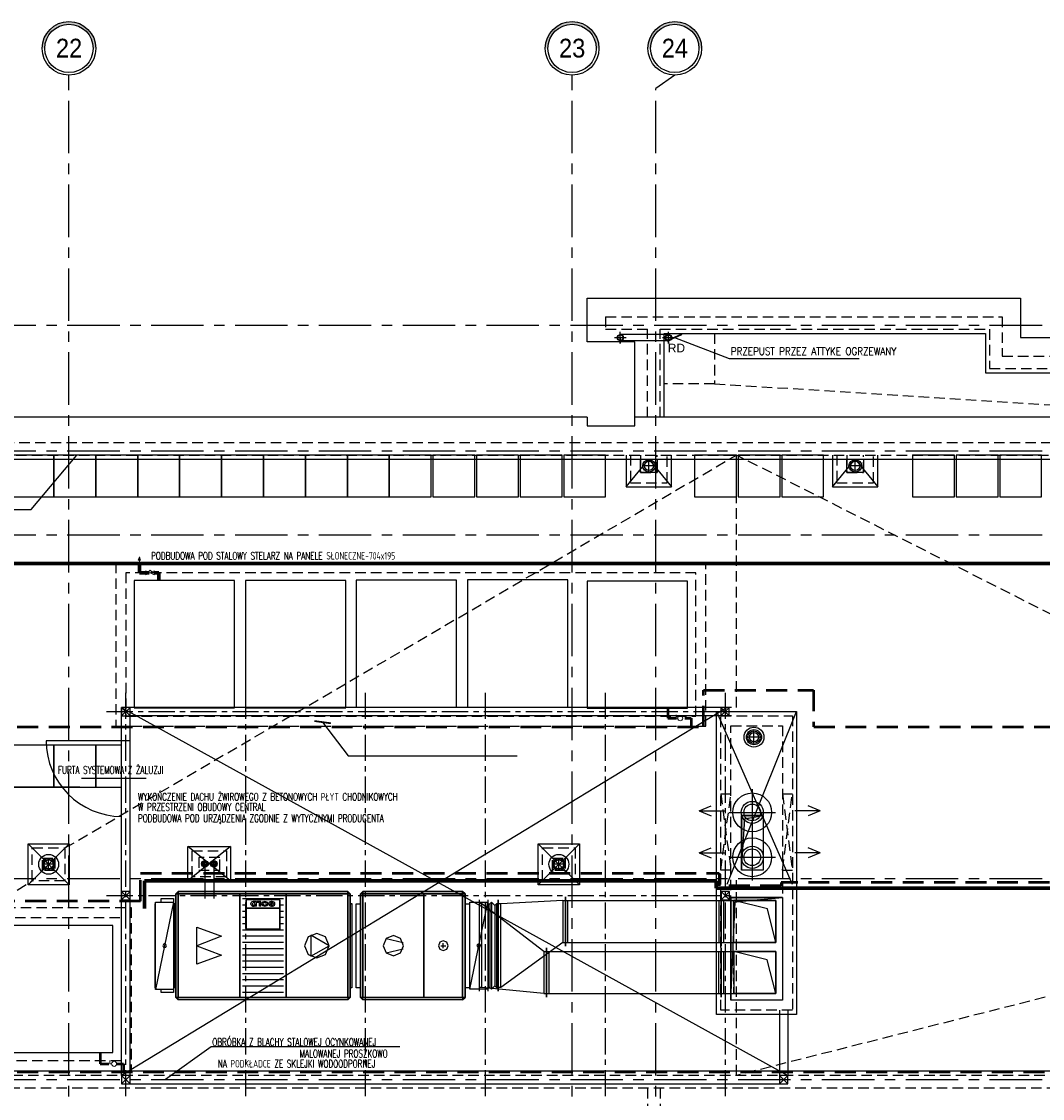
# Model space of a CAD drawing. Extents: x 41755 to 123924, y -112333 to 86187.
# Tile 38 of 256: x 106054 to 107272, y -97268 to -95984. Entities that reach past the tile are written whole.
import ezdxf
from ezdxf.enums import TextEntityAlignment as Align

# ---------------------------------------------------------------- set-up
doc = ezdxf.new("R2010")
doc.units = 0
doc.header["$LTSCALE"] = 50
for name, pattern in [('CENTER', [2, 1.25, -0.25, 0.25, -0.25]), ('DASHDOT2', [12.7, 6.35, -3.175, 0, -3.175]), ('DASHED', [0.75, 0.5, -0.25])]:
    doc.linetypes.add(name, pattern=pattern)
doc.layers.get('0').update_dxf_attribs({"color": 101, "linetype": 'CONTINUOUS'})
for name, color, linetype, lineweight in [('2DH_PLS_glp', 202, 'DASHED', 50), ('2DH_PLS_glz', 86, 'CONTINUOUS', 70), ('2DH_SYM', 41, 'CONTINUOUS', 18)]:
    doc.layers.add(name, color=color, linetype=linetype, lineweight=lineweight)
for name, color, linetype in [('Ins-co', 2, 'CONTINUOUS'), ('Ins-kan', 54, 'CONTINUOUS'), ('Ins-went', 141, 'CONTINUOUS'), ('Ins-wod', 4, 'CONTINUOUS'), ('KOLEKTORY_BMK_SOLAR_2_51', 1, 'CONTINUOUS'), ('Krzychu - Warstwa detali na rzutach', 232, 'CONTINUOUS'), ('Os-osie', 14, 'CENTER'), ('Os-osie glowne', 1, 'CENTER'), ('Os-osie-opis', 16, 'CONTINUOUS'), ('Pzt-chodniki-hatch', 252, 'CONTINUOUS'), ('Sc-metal', 141, 'CONTINUOUS'), ('Sch-opis', 51, 'CONTINUOUS'), ('W-idok', 8, 'CONTINUOUS'), ('W-izol-w', 144, 'CONTINUOUS'), ('W-otwor-strop', 1, 'CONTINUOUS'), ('W-widok-spadki', 61, 'CONTINUOUS')]:
    doc.layers.add(name, color=color, linetype=linetype)
doc.styles.add('CP_ATTR', font='ROMANS.SHX')
doc.styles.add('dwg_opis duży', font='ARIAL.TTF', dxfattribs={"width": 0.9})
doc.styles.add('ROMANS', font='romans', dxfattribs={"width": 0.85})
doc.styles.add('TYTUL2', font='ARIAL.TTF')
doc.dimstyles.new('CHMIELNA', dxfattribs={"dimscale": 3.5, "dimtxt": 4, "dimasz": 1.5, "dimexe": 3, "dimexo": 0, "dimgap": 1, "dimtad": 1, "dimdec": 1, "dimrnd": 0.5, "dimzin": 12, "dimdsep": 46, "dimtxsty": 'ROMANS', "dimblk": 'DIMTICK', "dimcen": 0.09, "dimse1": 1, "dimse2": 1, "dimclrd": 143, "dimclrt": 53, "dimadec": 0, "dimazin": 0, "dimtfac": 1, "dimtdec": 1, "dimtix": 1, "dimtmove": 2, "dimatfit": 2, "dimldrblk": 'ARCHTICK', "dimfxl": 0, "dimtolj": 1, "dimtzin": 0, "dimarcsym": 0})

# ---------------------------------------------------------------- blocks, each defined once
blk = doc.blocks.new('_gkjgskfjgkdfh')
at = {"linetype": 'DASHDOT2', "ltscale": 0.5}
for points in [[(-7, 0), (7, 0)], [(0, -7), (0, 7)], [(0, 0), (0, -7)]]:
    blk.add_lwpolyline(points, dxfattribs=at)
at = {"ltscale": 2}
for radius in [3.75, 3.25]:
    blk.add_circle((0, 0), radius, dxfattribs=at)
blk = doc.blocks.new('_opis_osi_liczbowy')
blk.add_hatch(color=256).paths.add_polyline_path([(32, 32), (32, 28.8, -1), (32, -28.8), (32, -32, 1)])
for radius in [32, 28.8]:
    blk.add_circle((32, 0), radius)
at = {"style": 'dwg_opis duży', "width": 0.9}
blk.add_attdef('AXNAMEH', text='', height=22.4, rotation=90, dxfattribs=at).set_placement((32, 0), align=Align.MIDDLE_CENTER)
blk = doc.blocks.new('DIMTICK')
for p, q in [((0, 1), (0, -1)), ((-1, 0), (1, 0))]:
    blk.add_line(p, q)
at = {"const_width": 0.141}
blk.add_lwpolyline([(0.707, 0.707), (-0.707, -0.707)], dxfattribs=at)
blk = doc.blocks.new('CPHS_858')
for p, q in [((0, 0.75), (-0.15, 0.35)), ((-0.15, 0.35), (0.15, 0.35)), ((0.15, 0.35), (0, 0.75)), ((0, 0), (0, 0.35))]:
    blk.add_line(p, q)
blk.add_solid([(-0.15, 0.35), (0, 0.75), (0.15, 0.35)])
at = {"linetype": 'ByBlock', "style": 'CP_ATTR', "flags": 9}
for tag in ['OTHER', 'WEIGHT', 'VOLTAGE', 'POWER', 'FLOW', 'TEMPERATURE', 'PN', 'DN', 'CHARACTER', 'ORDER-NO', 'PRODUCT-TYPE', 'ARTICLE', 'PRODUCER', 'NUMBER', 'GROUP', 'NAME']:
    blk.add_attdef(tag, text='', height=0.00005, dxfattribs=at).set_placement((-0.09, -0.02), align=Align.MIDDLE_LEFT)
blk = doc.blocks.new('CPHS_009')
for p, q in [((-0.5, 0.25), (0.5, -0.25)), ((0.5, 0.25), (-0.5, -0.25)), ((-0.5, -0.25), (-0.5, 0.25)), ((-0.2, 0.1), (0, 0.3)), ((0, 0.3), (0.2, 0.1)), ((0.5, -0.25), (0.5, 0.25))]:
    blk.add_line(p, q)
at = {"linetype": 'ByBlock', "style": 'CP_ATTR', "flags": 9}
for tag in ['NAME', 'GROUP', 'NUMBER', 'PRODUCER', 'ARTICLE', 'PRODUCT-TYPE', 'ORDER-NO', 'CHARACTER', 'DN', 'PN', 'TEMPERATURE', 'FLOW', 'POWER', 'VOLTAGE', 'WEIGHT', 'OTHER']:
    blk.add_attdef(tag, text='', height=0.00005, dxfattribs=at).set_placement((-0.09, -0.02), align=Align.MIDDLE_LEFT)
blk = doc.blocks.new('CPHS_873')
for p, q in [((0, 0.3), (0, 0.5)), ((0, 0.5), (0.4, 0.5))]:
    blk.add_line(p, q)
blk.add_circle((0, 0), 0.3)
at = {"linetype": 'ByBlock', "style": 'CP_ATTR', "flags": 9}
for tag in ['OTHER', 'WEIGHT', 'VOLTAGE', 'POWER', 'FLOW', 'TEMPERATURE', 'PN', 'DN', 'CHARACTER', 'ORDER-NO', 'PRODUCT-TYPE', 'ARTICLE', 'PRODUCER', 'NUMBER', 'GROUP', 'NAME']:
    blk.add_attdef(tag, text='', height=0.00005, dxfattribs=at).set_placement((-0.09, -0.02), align=Align.MIDDLE_LEFT)
blk = doc.blocks.new('_STRZAŁKA_WENT')
for q in [(-6, -14), (0, -30.2), (6, -14)]:
    blk.add_line((0, 0), q)

msp = doc.modelspace()

# ---------------------------------------------------------------- hatches: boundary and pattern name
at = {"layer": 'W-otwor-strop'}
for points in [[(106938.966, -96930.824), (106912.966, -96930.824), (106912.966, -96995.824), (106916.966, -96934.824)], [(106961.818, -97028.594), (106900.365, -97028.594), (106900.365, -97151.052), (106905.365, -97033.594)]]:
    msp.add_hatch(color=256, dxfattribs=at).paths.add_polyline_path(points)

# ---------------------------------------------------------------- linework, layer by layer
at = {"color": 4, "linetype": 'DASHED', "ltscale": 0.3}
for p, q in [((106903.782, -97093.016), (106903.782, -97143.016)), ((106903.782, -97143.016), (106903.782, -97093.016))]:
    msp.add_line(p, q, dxfattribs=at)
at = {"layer": '2DH_PLS_glp'}
for p, q in [((106867.583, -96825.15), (106867.583, -96781.454)), ((106867.583, -96781.454), (106998.818, -96781.454)), ((106998.818, -96781.454), (106998.813, -96825.164)), ((106825.013, -96801.712), (106825.013, -96809.793)), ((106825.013, -96802.905), (106825.013, -96814.793)), ((106825.013, -96814.793), (106835.371, -96814.793)), ((106845.371, -96814.793), (106852.875, -96814.793)), ((106852.875, -96814.793), (106852.875, -96824.739)), ((103199.28, -96824.739), (106867.583, -96825.15)), ((106999.388, -96825.165), (110733.028, -96825.582)), ((106196.317, -97033.026), (106196.317, -96999.675)), ((106196.317, -96999.675), (106886.455, -96999.675)), ((106886.455, -96999.675), (106886.372, -97014.556)), ((107580.259, -97010.748), (106960.432, -97010.748)), ((106960.432, -97010.748), (106960.432, -97014.556)), ((106960.432, -97014.556), (106886.372, -97014.556)), ((106196.317, -97033.026), (102501.854, -97033.026)), ((106148.144, -97213.843), (106148.144, -97221.923)), ((106148.144, -97215.036), (106148.144, -97226.923)), ((106148.144, -97226.923), (106158.502, -97226.923)), ((106168.502, -97226.923), (106176.006, -97226.923)), ((106176.006, -97226.923), (106176.006, -97236.87)), ((103199.28, -97236.528), (110733.028, -97236.528))]:
    msp.add_line(p, q, dxfattribs=at)
at = {"layer": '2DH_PLS_glz'}
for p, q in [((102509.599, -96629.839), (107570.903, -96630.133)), ((106194.92, -96629.841), (106194.92, -96641.322)), ((106194.92, -96641.322), (106206.475, -96641.322)), ((106212.475, -96641.322), (106218.135, -96641.322)), ((106218.135, -96641.322), (106218.135, -96650.551)), ((106882.649, -97017.418), (107570.903, -97017.418))]:
    msp.add_line(p, q, dxfattribs=at)
at = {"layer": '2DH_PLS_glz', "ltscale": 10}
for p, q in [((106200.904, -97041.628), (106200.904, -97008.627)), ((106200.904, -97008.627), (106882.812, -97008.627)), ((106882.812, -97008.627), (106882.812, -97017.418))]:
    msp.add_line(p, q, dxfattribs=at)
at = {"layer": 'Ins-co'}
for p, q in [((106273.101, -96992.684, 0), (106273.101, -96983.964, 0)), ((106283.631, -96992.684), (106283.631, -96983.964)), ((106268.741, -96988.325, 0), (106277.461, -96988.324, 0)), ((106273.101, -96992.684, 0), (106273.101, -97029.909)), ((106279.271, -96988.324), (106287.991, -96988.324)), ((106283.631, -96992.684), (106283.631, -97029.909, 0))]:
    msp.add_line(p, q, dxfattribs=at)
for centre, radius in [((106273.101, -96988.324, 0), 4), ((106273.101, -96988.324, 0), 3.624), ((106273.101, -96988.324, 0), 2.56), ((106273.101, -96988.324, 0), 2.08), ((106283.631, -96988.324, 0), 4), ((106283.631, -96988.324), 3.624), ((106283.631, -96988.324), 2.56), ((106283.631, -96988.324), 2.08)]:
    msp.add_circle(centre, radius, dxfattribs=at)
at = {"layer": 'Ins-kan', "ltscale": 0.2}
for p, q in [((106802.67, -96521.256), (106802.67, -96506.256)), ((107048.67, -96521.256), (107048.67, -96506.256)), ((106810.17, -96513.756), (106795.17, -96513.756)), ((107056.17, -96513.756), (107041.17, -96513.756)), ((106927.925, -96844.823), (106927.925, -96829.823)), ((106935.425, -96837.323), (106920.425, -96837.323)), ((106086.713, -96996.499), (106086.713, -96981.499)), ((106695.219, -96996.477), (106695.219, -96981.477)), ((106094.213, -96988.999), (106079.213, -96988.999)), ((106702.719, -96988.977), (106687.719, -96988.977))]:
    msp.add_line(p, q, dxfattribs=at)
for centre, radius in [((106802.67, -96513.756), 7.5), ((106802.67, -96513.756), 5.5), ((107048.67, -96513.756), 7.5), ((107048.67, -96513.756), 5.5), ((106927.925, -96837.323), 11.862), ((106927.925, -96837.323), 7.5), ((106927.925, -96837.323), 5.5), ((106086.713, -96988.999), 11.862), ((106086.713, -96988.999), 7.5), ((106086.713, -96988.999), 5.5), ((106695.219, -96988.977), 11.862), ((106695.219, -96988.977), 7.5), ((106695.219, -96988.977), 5.5)]:
    msp.add_circle(centre, radius, dxfattribs=at)
at = {"layer": 'Ins-went'}
for p, q in [((106925.828, -96899.408), (106925.828, -96954.741)), ((106898.161, -96927.074), (106953.494, -96927.074)), ((106925.828, -96952.909), (106925.828, -97008.241)), ((106898.161, -96980.575), (106953.494, -96980.575)), ((106238.366, -97024.259), (106241.366, -97021.259)), ((106238.366, -97147.759), (106238.366, -97024.259)), ((106241.366, -97021.259), (106443.366, -97021.259)), ((106443.366, -97021.259), (106446.366, -97024.259)), ((106446.366, -97024.259), (106446.366, -97147.759)), ((106458.466, -97024.359), (106461.466, -97021.359)), ((106458.466, -97147.759), (106458.466, -97024.359)), ((106461.466, -97021.359), (106580.466, -97021.359)), ((106580.466, -97021.359), (106583.466, -97024.359)), ((106583.466, -97024.359), (106583.466, -97147.759)), ((106235.766, -97034.159), (106214.266, -97138.159)), ((106366.866, -97030.259), (106317.866, -97030.259)), ((106322.116, -97037.692), (106317.866, -97037.692)), ((106322.116, -97041.259), (106322.116, -97031.259)), ((106334.766, -97033.289), (106330.466, -97033.289)), ((106332.866, -97034.562), (106331.366, -97034.562)), ((106332.866, -97037.602), (106331.466, -97037.602)), ((106332.866, -97037.602), (106332.766, -97034.562)), ((106334.766, -97033.289), (106332.866, -97033.289)), ((106334.766, -97038.946), (106334.766, -97033.289)), ((106335.366, -97034.35), (106335.366, -97033.289)), ((106339.966, -97033.289), (106335.366, -97033.289)), ((106335.466, -97034.42), (106335.366, -97034.35)), ((106337.766, -97034.42), (106335.466, -97034.42)), ((106338.066, -97034.633), (106337.766, -97034.42)), ((106338.066, -97038.946), (106338.066, -97034.633)), ((106339.966, -97038.946), (106339.966, -97033.289)), ((106348.866, -97036.188), (106352.766, -97036.188)), ((106349.166, -97037.178), (106350.466, -97036.612)), ((106350.466, -97036.612), (106350.866, -97036.612)), ((106352.766, -97035.34), (106351.166, -97035.34)), ((106352.766, -97036.188), (106352.766, -97035.34)), ((106362.616, -97031.259), (106362.616, -97041.259)), ((106366.866, -97037.692), (106362.616, -97037.692)), ((106588.966, -97137.959), (106610.466, -97033.959)), ((106600.482, -97140.416), (106600.482, -97031.416)), ((106603.482, -97035.916), (106600.482, -97035.916)), ((106603.482, -97135.916), (106603.482, -97035.916)), ((106677.482, -97093.016), (106603.482, -97035.916)), ((106610.966, -97140.459, -20330.744), (106610.966, -97031.459, -20330.744)), ((106610.966, -97035.959, -20330.744), (106612.966, -97035.959, -20330.744)), ((106612.966, -97035.959, -20330.744), (106614.966, -97033.959, -20330.744)), ((106612.966, -97035.959, -20330.744), (106612.966, -97135.959, -20330.744)), ((106614.966, -97033.959, -20330.744), (106614.966, -97137.959, -20330.744)), ((106614.966, -97033.959, -20330.744), (106618.966, -97037.959, -20330.744)), ((106618.966, -97037.959, -20330.744), (106620.966, -97035.959, -20330.744)), ((106622.966, -97035.959, -20330.744), (106620.966, -97035.959, -20330.744)), ((106620.966, -97035.959, -20330.744), (106620.966, -97135.959, -20330.744)), ((106622.966, -97031.459, -20330.744), (106622.966, -97140.459, -20330.744)), ((106623, -97140.429), (106623, -97031.429)), ((106626, -97035.929), (106623, -97035.929)), ((106700, -97032.129), (106626, -97035.929)), ((106626, -97135.929), (106626, -97035.929)), ((106700, -97032.129), (106700, -97082.129)), ((106700, -97032.129), (106703, -97032.129)), ((106703, -97027.629), (106703, -97086.629)), ((106703, -97086.629), (106703, -97027.629)), ((106703, -97032.129), (106888.9, -97032.129)), ((106706, -97082.129), (106706, -97032.129)), ((106885.9, -97032.129), (106885.9, -97082.129)), ((106888.9, -97086.629), (106888.9, -97027.629)), ((106888.9, -97027.629), (106888.9, -97086.629)), ((106888.9, -97032.129), (106953.9, -97032.129)), ((106891.9, -97082.129), (106891.9, -97032.129)), ((106953.782, -97032.129), (106903.782, -97032.129)), ((106943.9, -97042.129), (106903.9, -97032.129)), ((106903.9, -97082.129), (106903.9, -97032.129)), ((106903.9, -97032.129), (106953.9, -97032.129)), ((106953.9, -97082.129), (106953.9, -97032.129)), ((106953.9, -97032.129), (106953.9, -97082.129)), ((106322.116, -97045.126), (106317.866, -97045.126)), ((106322.116, -97066.259), (106322.116, -97041.259)), ((106334.766, -97038.946), (106331.766, -97038.946)), ((106334.766, -97038.946), (106332.866, -97038.946)), ((106339.966, -97038.946), (106338.066, -97038.946)), ((106362.616, -97041.259), (106362.616, -97066.259)), ((106366.866, -97045.126), (106362.616, -97045.126)), ((106618.966, -97037.959, -20330.744), (106618.966, -97133.959, -20330.744)), ((106953.9, -97082.129), (106943.9, -97042.129)), ((106322.116, -97052.559), (106317.866, -97052.559)), ((106322.116, -97059.992), (106317.866, -97059.992)), ((106366.866, -97052.559), (106362.616, -97052.559)), ((106366.866, -97059.992), (106362.616, -97059.992)), ((106263.416, -97108.059), (106263.416, -97063.959)), ((106263.416, -97063.959), (106292.816, -97074.837)), ((106292.816, -97074.837), (106263.416, -97086.009)), ((106366.866, -97067.426), (106317.866, -97067.426)), ((106366.866, -97074.859), (106317.866, -97074.859)), ((106362.616, -97066.259), (106322.116, -97066.259)), ((106421.316, -97086.009), (106399.266, -97073.367)), ((106399.266, -97073.367), (106399.266, -97098.651)), ((106263.416, -97086.009), (106292.816, -97097.181)), ((106366.866, -97082.292), (106317.866, -97082.292)), ((106399.266, -97098.651), (106421.316, -97086.009)), ((106489.248, -97077.491), (106509.34, -97082.315)), ((106554.422, -97086.059), (106560.21, -97086.059)), ((106557.316, -97088.953), (106557.316, -97083.165)), ((106700, -97082.129), (106626, -97135.929)), ((106680.482, -97088.516), (106680.482, -97147.516)), ((106680.482, -97147.516), (106680.482, -97088.516)), ((106700, -97082.129), (106703, -97082.129)), ((106703, -97082.129), (106888.9, -97082.129)), ((106888.782, -97147.516), (106888.782, -97088.516)), ((106888.782, -97088.516), (106888.782, -97147.516)), ((106888.9, -97082.129), (106953.9, -97082.129)), ((106903.782, -97082.129), (106953.782, -97082.129)), ((106953.9, -97082.129), (106903.9, -97082.129)), ((106292.816, -97097.181), (106263.416, -97108.059)), ((106366.866, -97089.726), (106317.866, -97089.726)), ((106366.866, -97097.159), (106317.866, -97097.159)), ((106489.248, -97094.627), (106509.34, -97089.803)), ((106677.482, -97093.016), (106677.482, -97143.016)), ((106677.482, -97093.016), (106680.482, -97093.016)), ((106680.482, -97093.016), (106888.782, -97093.016)), ((106683.482, -97143.016), (106683.482, -97093.016)), ((106885.782, -97093.016), (106885.782, -97143.016)), ((106888.782, -97093.016), (106953.782, -97093.016)), ((106891.782, -97143.016), (106891.782, -97093.016)), ((106953.782, -97093.016), (106903.782, -97093.016)), ((106903.782, -97093.016), (106903.782, -97143.016)), ((106943.782, -97103.016), (106903.782, -97093.016)), ((106903.782, -97093.016), (106953.782, -97093.016)), ((106953.782, -97143.016), (106953.782, -97093.016)), ((106953.782, -97093.016), (106953.782, -97143.016)), ((106953.782, -97093.016), (106953.782, -97143.016)), ((106366.866, -97104.592), (106317.866, -97104.592)), ((106366.866, -97112.026), (106317.866, -97112.026)), ((106953.782, -97143.016), (106943.782, -97103.016)), ((106366.866, -97119.459), (106317.866, -97119.459)), ((106366.866, -97126.892), (106317.866, -97126.892)), ((106235.766, -97138.159), (106235.766, -97141.809)), ((106366.866, -97134.326), (106317.866, -97134.326)), ((106588.966, -97135.959), (106588.466, -97135.959)), ((106603.482, -97135.916), (106600.482, -97135.916)), ((106677.482, -97143.016), (106603.482, -97135.916)), ((106612.966, -97135.959, -20330.744), (106610.966, -97135.959, -20330.744)), ((106614.966, -97137.959, -20330.744), (106612.966, -97135.959, -20330.744)), ((106618.966, -97133.959, -20330.744), (106614.966, -97137.959, -20330.744)), ((106620.966, -97135.959, -20330.744), (106618.966, -97133.959, -20330.744)), ((106620.966, -97135.959, -20330.744), (106622.966, -97135.959, -20330.744)), ((106626, -97135.929), (106623, -97135.929)), ((106241.366, -97150.759), (106238.366, -97147.759)), ((106443.366, -97150.759), (106241.366, -97150.759)), ((106366.866, -97141.759), (106317.866, -97141.759)), ((106446.366, -97147.759), (106443.366, -97150.759)), ((106461.466, -97150.759), (106458.466, -97147.759)), ((106580.466, -97150.759), (106461.466, -97150.759)), ((106583.466, -97147.759), (106580.466, -97150.759)), ((106677.482, -97143.016), (106680.482, -97143.016)), ((106680.482, -97143.016), (106888.782, -97143.016)), ((106888.782, -97143.016), (106953.782, -97143.016)), ((106903.782, -97143.016), (106953.782, -97143.016)), ((106953.782, -97143.016), (106903.782, -97143.016))]:
    msp.add_line(p, q, dxfattribs=at)
for points in [[(106238.366, -97024.259, 0), (106241.366, -97024.259, 0), (106241.366, -97021.259, 0)], [(106238.366, -97024.259, 0), (106238.366, -97147.759, 0), (106241.366, -97147.759, 0), (106241.366, -97024.259, 0)], [(106241.366, -97021.259, 0), (106241.366, -97024.259, 0), (106443.366, -97024.259, 0), (106443.366, -97021.259, 0)], [(106241.366, -97024.259, 0), (106241.366, -97147.759, 0), (106443.366, -97147.759, 0), (106443.366, -97024.259, 0)], [(106241.366, -97147.759, 0), (106241.366, -97024.259, 0), (106314.866, -97024.259, 0), (106314.866, -97147.759, 0)], [(106369.866, -97024.259, 0), (106369.866, -97147.759, 0), (106314.866, -97147.759, 0), (106314.866, -97024.259, 0)], [(106369.866, -97147.759, 0), (106369.866, -97024.259, 0), (106443.366, -97024.259, 0), (106443.366, -97147.759, 0)], [(106443.366, -97021.259, 0), (106443.366, -97024.259, 0), (106446.366, -97024.259, 0)], [(106446.366, -97024.259, 0), (106443.366, -97024.259, 0), (106443.366, -97147.759, 0), (106446.366, -97147.759, 0)], [(106458.466, -97024.359, 0), (106461.466, -97024.359, 0), (106461.466, -97021.359, 0)], [(106458.466, -97024.359, 0), (106458.466, -97147.759, 0), (106461.466, -97147.759, 0), (106461.466, -97024.359, 0)], [(106461.466, -97021.359, 0), (106461.466, -97024.359, 0), (106580.466, -97024.359, 0), (106580.466, -97021.359, 0)], [(106461.466, -97024.359, 0), (106461.466, -97147.759, 0), (106580.466, -97147.759, 0), (106580.466, -97024.359, 0)], [(106461.466, -97147.759, 0), (106461.466, -97024.359, 0), (106534.166, -97024.359, 0), (106534.166, -97147.759, 0)], [(106534.166, -97147.759, 0), (106534.166, -97024.359, 0), (106580.466, -97024.359, 0), (106580.466, -97147.759, 0)], [(106580.466, -97021.359, 0), (106580.466, -97024.359, 0), (106583.466, -97024.359, 0)], [(106583.466, -97024.359, 0), (106580.466, -97024.359, 0), (106580.466, -97147.759, 0), (106583.466, -97147.759, 0)], [(106214.266, -97034.159, 0), (106235.766, -97034.159, 0), (106235.766, -97138.159, 0), (106214.266, -97138.159, 0)], [(106322.116, -97031.259, 0), (106322.116, -97041.259, 0), (106362.616, -97041.259, 0), (106362.616, -97031.259, 0)], [(106344.466, -97039.017, 0), (106347.294, -97038.188, 0), (106348.466, -97036.188, 0), (106347.294, -97034.188, 0), (106344.466, -97033.36, 0), (106341.638, -97034.188, 0), (106340.466, -97036.188, 0), (106341.638, -97038.188, 0)], [(106344.466, -97037.673, 0), (106345.951, -97037.238, 0), (106346.566, -97036.188, 0), (106345.951, -97035.138, 0), (106344.466, -97034.703, 0), (106342.981, -97035.138, 0), (106342.366, -97036.188, 0), (106342.981, -97037.238, 0)], [(106610.466, -97137.959, 0), (106588.966, -97137.959, 0), (106588.966, -97033.959, 0), (106610.466, -97033.959, 0)], [(106362.616, -97066.259, 0), (106362.616, -97041.259, 0), (106322.116, -97041.259, 0), (106322.116, -97066.259, 0)], [(106421.316, -97086.009, 0), (106417.01, -97075.614, 0), (106406.616, -97071.309, 0), (106396.222, -97075.614, 0), (106391.916, -97086.009, 0), (106396.222, -97096.403, 0), (106406.616, -97100.709, 0), (106417.01, -97096.403, 0)], [(106509.933, -97086.059, 0), (106506.384, -97077.491, 0), (106497.816, -97073.942, 0), (106489.248, -97077.491, 0), (106485.699, -97086.059, 0), (106489.248, -97094.627, 0), (106497.816, -97098.176, 0), (106506.384, -97094.627, 0)], [(106227.166, -97086.159, 0), (106226.536, -97084.639, 0), (106225.016, -97084.009, 0), (106223.496, -97084.639, 0), (106222.866, -97086.159, 0), (106223.496, -97087.679, 0), (106225.016, -97088.309, 0), (106226.536, -97087.679, 0)], [(106563.104, -97086.059, 0), (106561.408, -97081.966, 0), (106557.316, -97080.271, 0), (106553.224, -97081.966, 0), (106551.529, -97086.059, 0), (106553.224, -97090.151, 0), (106557.316, -97091.846, 0), (106561.408, -97090.151, 0)], [(106601.866, -97085.959, 0), (106601.236, -97084.439, 0), (106599.716, -97083.809, 0), (106598.196, -97084.439, 0), (106597.566, -97085.959, 0), (106598.196, -97087.479, 0), (106599.716, -97088.109, 0), (106601.236, -97087.479, 0)], [(106601.866, -97085.959, 0), (106601.236, -97084.439, 0), (106599.716, -97083.809, 0), (106598.196, -97084.439, 0), (106597.566, -97085.959, 0), (106598.196, -97087.479, 0), (106599.716, -97088.109, 0), (106601.236, -97087.479, 0)], [(106241.366, -97150.759, 0), (106241.366, -97147.759, 0), (106238.366, -97147.759, 0)], [(106241.366, -97150.759, 0), (106241.366, -97147.759, 0), (106443.366, -97147.759, 0), (106443.366, -97150.759, 0)], [(106446.366, -97147.759, 0), (106443.366, -97147.759, 0), (106443.366, -97150.759, 0)], [(106461.466, -97150.759, 0), (106461.466, -97147.759, 0), (106458.466, -97147.759, 0)], [(106461.466, -97150.759, 0), (106461.466, -97147.759, 0), (106580.466, -97147.759, 0), (106580.466, -97150.759, 0)], [(106583.466, -97147.759, 0), (106580.466, -97147.759, 0), (106580.466, -97150.759, 0)]]:
    msp.add_polyline3d(points, close=True, dxfattribs=at)
for points in [[(106214.266, -97136.159, 0), (106213.766, -97136.159, 0), (106213.766, -97036.159, 0), (106214.266, -97036.159, 0)], [(106220.966, -97034.159, 0), (106220.966, -97029.909, 0), (106235.766, -97029.909, 0), (106235.766, -97034.159, 0)], [(106235.766, -97035.859, 0), (106236.266, -97035.859, 0), (106236.266, -97036.159, 0)], [(106235.766, -97036.159, 0), (106236.266, -97036.159, 0), (106236.266, -97136.159, 0), (106235.766, -97136.159, 0)], [(106236.266, -97036.159, 0), (106236.266, -97035.859, 0), (106238.366, -97035.859, 0)], [(106238.366, -97136.159, 0), (106236.266, -97136.159, 0), (106236.266, -97036.159, 0), (106238.366, -97036.159, 0)], [(106330.467, -97033.274, 0), (106329.17, -97033.747, 0), (106328.189, -97034.51, 0), (106327.648, -97035.469, 0), (106327.616, -97036.5, 0), (106328.098, -97037.474, 0), (106329.031, -97038.268, 0), (106330.297, -97038.78, 0), (106331.738, -97038.945, 0)], [(106331.422, -97034.581, 0), (106330.666, -97034.77, 0), (106330.056, -97035.138, 0), (106329.674, -97035.637, 0), (106329.569, -97036.199, 0), (106329.756, -97036.75, 0), (106330.21, -97037.217, 0), (106330.871, -97037.539, 0), (106331.651, -97037.671, 0)], [(106349.203, -97037.239, 0), (106349.952, -97038.027, 0), (106351.035, -97038.589, 0), (106352.323, -97038.857, 0), (106353.663, -97038.801, 0), (106354.897, -97038.427, 0), (106355.878, -97037.779, 0), (106356.491, -97036.935, 0), (106356.662, -97035.993, 0), (106356.371, -97035.066, 0), (106355.654, -97034.264, 0), (106354.593, -97033.681, 0), (106353.317, -97033.387, 0), (106351.975, -97033.417, 0), (106350.727, -97033.767, 0), (106349.72, -97034.395, 0), (106349.075, -97035.228, 0), (106348.867, -97036.166, 0)], [(106350.975, -97036.649, 0), (106351.291, -97037.06, 0), (106351.78, -97037.376, 0), (106352.389, -97037.561, 0), (106353.049, -97037.596, 0), (106353.689, -97037.477, 0), (106354.24, -97037.216, 0), (106354.639, -97036.843, 0), (106354.844, -97036.397, 0), (106354.832, -97035.929, 0), (106354.605, -97035.489, 0), (106354.186, -97035.126, 0), (106353.623, -97034.879, 0), (106352.977, -97034.776, 0), (106352.319, -97034.828, 0), (106351.721, -97035.029, 0), (106351.248, -97035.357, 0)], [(106446.366, -97035.859, 0), (106448.466, -97035.859, 0), (106448.466, -97036.159, 0)], [(106446.366, -97036.159, 0), (106448.466, -97036.159, 0), (106448.466, -97136.159, 0), (106446.366, -97136.159, 0)], [(106453.466, -97036.159, 0), (106453.466, -97035.959, 0), (106458.466, -97035.959, 0)], [(106458.466, -97136.159, 0), (106453.466, -97136.159, 0), (106453.466, -97036.159, 0), (106458.466, -97036.159, 0)], [(106583.466, -97035.959, 0), (106588.466, -97035.959, 0), (106588.466, -97036.159, 0)], [(106583.466, -97036.159, 0), (106588.466, -97036.159, 0), (106588.466, -97136.159, 0), (106583.466, -97136.159, 0)], [(106588.466, -97036.159, 0), (106588.466, -97035.959, 0), (106588.966, -97035.959, 0)], [(106610.466, -97035.959, 0), (106610.966, -97035.959, 0), (106610.966, -97135.959, 0), (106610.466, -97135.959, 0)], [(106235.766, -97141.809, 0), (106220.966, -97141.809, 0), (106220.966, -97138.159, 0)]]:
    msp.add_polyline3d(points, dxfattribs=at)
for centre, radius in [((106925.828, -96927.074), 23.175), ((106925.828, -96927.074), 13.2), ((106925.828, -96927.074), 10), ((106925.828, -96980.575), 23.175), ((106925.828, -96980.575), 13.2), ((106925.828, -96980.575), 10)]:
    msp.add_circle(centre, radius, dxfattribs=at)
at = {"layer": 'KOLEKTORY_BMK_SOLAR_2_51'}
for points in [[(106308.432, -96802.269), (106308.432, -96650.551), (106188.822, -96650.551), (106188.822, -96802.269)], [(106441.06, -96802.269), (106441.06, -96650.551), (106321.45, -96650.551), (106321.45, -96802.269)], [(106573.24, -96801.617), (106573.24, -96649.898), (106453.63, -96649.898), (106453.63, -96801.617)], [(106705.78, -96801.402), (106705.78, -96649.683), (106586.17, -96649.683), (106586.17, -96801.402)], [(106848.643, -96802.905), (106848.643, -96651.186), (106729.033, -96651.186), (106729.033, -96802.905)], [(106163.237, -97213.501), (106163.237, -97061.783), (106043.627, -97061.783), (106043.627, -97213.501)]]:
    msp.add_lwpolyline(points, close=True, dxfattribs=at)
at = {"layer": 'Os-osie', "ltscale": 0.5}
for points in [[(106178.766, -97265.66), (106178.766, -96782.789)], [(106321.766, -97265.66), (106321.766, -96782.789)], [(106464.766, -97265.66), (106464.766, -96782.789)], [(106607.766, -97265.66), (106607.766, -96782.789)], [(106750.766, -97265.66), (106750.766, -96782.789)], [(106893.766, -97265.66), (106893.766, -96782.789)], [(106155.827, -96806.824), (106902.026, -96806.824)], [(106155.827, -97026.324), (106902.026, -97026.324)]]:
    msp.add_lwpolyline(points, dxfattribs=at)
at = {"layer": 'Os-osie glowne'}
for points in [[(106110.966, -102040.824), (106110.966, -96063.824)], [(106710.966, -102040.824), (106710.966, -96063.824)], [(106810.966, -102040.824), (106810.966, -96063.824)], [(99508.966, -96345.824), (111775.966, -96345.824)], [(99508.966, -96495.824), (111775.966, -96495.824)], [(99508.966, -96595.824), (111775.966, -96595.824)], [(99508.966, -97005.824), (111775.966, -97005.824)], [(99508.966, -97245.824), (111775.966, -97245.824)]]:
    msp.add_lwpolyline(points, dxfattribs=at)
at = {"layer": 'Os-osie-opis'}
for points in [[(106110.966, -96063.824), (106110.966, -96047.824)], [(106710.966, -96063.824), (106710.966, -96047.824)], [(106833.466, -96047.824), (106810.966, -96063.824)]]:
    msp.add_lwpolyline(points, dxfattribs=at)
at = {"layer": 'Pzt-chodniki-hatch'}
for points in [[(106042.966, -96500.824), (106042.966, -96550.824), (106092.966, -96550.824), (106092.966, -96500.824)], [(106092.966, -96500.824), (106092.966, -96550.824), (106142.966, -96550.824), (106142.966, -96500.824)], [(106142.966, -96500.824), (106142.966, -96550.824), (106192.966, -96550.824), (106192.966, -96500.824)], [(106192.966, -96500.824), (106192.966, -96550.824), (106242.966, -96550.824), (106242.966, -96500.824)], [(106242.966, -96500.824), (106242.966, -96550.824), (106292.966, -96550.824), (106292.966, -96500.824)], [(106292.966, -96500.824), (106292.966, -96550.824), (106342.966, -96550.824), (106342.966, -96500.824)], [(106342.966, -96500.824), (106342.966, -96550.824), (106392.966, -96550.824), (106392.966, -96500.824)], [(106392.966, -96500.824), (106392.966, -96550.824), (106442.966, -96550.824), (106442.966, -96500.824)], [(106442.966, -96500.824), (106442.966, -96550.824), (106492.966, -96550.824), (106492.966, -96500.824)], [(106492.966, -96500.824), (106492.966, -96550.824), (106542.966, -96550.824), (106542.966, -96500.824)], [(106544.966, -96500.824), (106544.966, -96550.824), (106594.966, -96550.824), (106594.966, -96500.824)], [(106596.966, -96500.824), (106596.966, -96550.824), (106646.966, -96550.824), (106646.966, -96500.824)], [(106648.966, -96500.824), (106648.966, -96550.824), (106698.966, -96550.824), (106698.966, -96500.824)], [(106700.966, -96500.824), (106700.966, -96550.824), (106750.966, -96550.824), (106750.966, -96500.824)], [(106856.966, -96500.824), (106856.966, -96550.824), (106906.966, -96550.824), (106906.966, -96500.824)], [(106908.966, -96500.824), (106908.966, -96550.824), (106958.966, -96550.824), (106958.966, -96500.824)], [(106960.966, -96500.824), (106960.966, -96550.824), (107010.966, -96550.824), (107010.966, -96500.824)], [(107116.966, -96500.824), (107116.966, -96550.824), (107166.966, -96550.824), (107166.966, -96500.824)], [(107168.966, -96500.824), (107168.966, -96550.824), (107218.966, -96550.824), (107218.966, -96500.824)], [(107220.966, -96500.824), (107220.966, -96550.824), (107270.966, -96550.824), (107270.966, -96500.824)], [(106042.966, -96846.824), (106042.966, -96896.824), (106092.966, -96896.824), (106092.966, -96846.824)], [(106092.966, -96846.824), (106092.966, -96896.824), (106142.966, -96896.824), (106142.966, -96846.824)], [(106142.966, -96846.824), (106142.966, -96896.824), (106173.766, -96896.824), (106173.766, -96846.824)]]:
    msp.add_lwpolyline(points, close=True, dxfattribs=at)
at = {"layer": 'Sc-metal'}
for points in [[(106173.766, -97240.824), (106173.766, -96801.824)], [(106900.966, -96801.824), (106173.766, -96801.824)], [(106173.766, -96801.824), (106968.4, -97240.824)], [(106895.966, -96801.824), (106173.766, -97240.824)], [(106183.766, -96801.824), (106173.766, -96811.824)], [(106183.766, -96811.824), (106173.766, -96801.824)], [(106898.365, -96801.824), (106888.365, -96811.824)], [(106898.365, -96811.824), (106888.365, -96801.824)], [(106183.766, -97240.824), (106183.766, -96811.824)], [(106900.966, -96811.824), (106183.766, -96811.824)], [(106183.901, -96841.824), (106083.766, -96841.824)], [(106203.119, -96886.824), (106125.991, -96886.824)], [(106183.766, -97021.324), (106173.766, -97031.324)], [(106183.766, -97031.324), (106173.766, -97021.324)], [(106898.766, -97021.324), (106888.766, -97031.324)], [(106898.766, -97031.324), (106888.766, -97021.324)], [(106958.4, -97163.052), (106958.4, -97240.824)], [(106968.4, -97163.052), (106968.4, -97240.824)], [(106183.766, -97240.824), (106173.766, -97250.824)], [(106183.766, -97250.824), (106173.766, -97240.824)], [(106968.4, -97240.824), (106958.4, -97250.824)], [(106968.4, -97250.824), (106958.4, -97240.824)], [(106183.766, -97250.824), (106968.4, -97250.824)]]:
    msp.add_lwpolyline(points, dxfattribs=at)
for points in [[(106183.766, -96801.824), (106173.766, -96801.824), (106173.766, -96811.824), (106183.766, -96811.824)], [(106898.365, -96801.824), (106888.365, -96801.824), (106888.365, -96811.824), (106898.365, -96811.824)], [(106183.766, -97021.324), (106173.766, -97021.324), (106173.766, -97031.324), (106183.766, -97031.324)], [(106898.766, -97021.324), (106888.766, -97021.324), (106888.766, -97031.324), (106898.766, -97031.324)], [(106183.766, -97240.824), (106173.766, -97240.824), (106173.766, -97250.824), (106183.766, -97250.824)], [(106968.4, -97240.824), (106958.4, -97240.824), (106958.4, -97250.824), (106968.4, -97250.824)]]:
    msp.add_lwpolyline(points, close=True, dxfattribs=at)
msp.add_arc((106173.766, -96841.824), 90, 180, 270, dxfattribs=at)
at = {"layer": 'Sch-opis'}
for points in [[(105840.431, -96565.878), (106065.707, -96565.878), (106120.252, -96500.824)], [(106505.713, -97206.748), (106280.437, -97206.748), (106225.892, -97245.824)]]:
    msp.add_lwpolyline(points, dxfattribs=at)
at = {"layer": 'W-idok', "linetype": 'DASHED', "ltscale": 0.5}
for p, q in [((106750.966, -96335.824), (107223.966, -96335.824)), ((106750.966, -96350.824), (106800.966, -96350.824)), ((106800.966, -96455.824), (106800.966, -96350.824)), ((106815.966, -96455.824), (106815.966, -96350.824)), ((106815.966, -96350.824), (107208.966, -96350.824)), ((106888.365, -96811.824), (106973.818, -96811.824)), ((106888.365, -97163.052), (106888.365, -96811.824)), ((106973.818, -96811.824), (106973.818, -97163.052)), ((106900.365, -96823.824), (106961.818, -96823.824)), ((106900.365, -97151.052), (106900.365, -96823.824)), ((106961.818, -96823.824), (106961.818, -97151.052)), ((106961.818, -97151.052), (106900.365, -97151.052)), ((106973.818, -97163.052), (106888.365, -97163.052)), ((106800.966, -97255.824), (106800.966, -100985.824)), ((106815.966, -97255.824), (106815.966, -101000.824))]:
    msp.add_line(p, q, dxfattribs=at)
for points in [[(106750.966, -96335.824), (106750.966, -96350.824)], [(107223.966, -96335.824), (107223.966, -96382.824), (107317.966, -96382.824), (107317.966, -96335.824)], [(107208.966, -96350.824), (107208.966, -96397.824), (107332.966, -96397.824), (107332.966, -96350.824)], [(102443.466, -96585.824), (102582.966, -96585.824), (102582.966, -96485.824), (111545.966, -96485.824), (111545.966, -97255.824), (102443.466, -97255.824)], [(102443.466, -96600.824), (102597.966, -96600.824), (102597.966, -96500.824), (111530.966, -96500.824), (111530.966, -97240.824), (102443.466, -97240.824)], [(106780.571, -96500.824), (106780.571, -96533.824), (106824.571, -96533.824), (106824.571, -96500.824)], [(106792.571, -96500.824), (106792.571, -96521.824), (106812.571, -96521.824), (106812.571, -96500.824)], [(107026.571, -96500.824), (107026.571, -96533.824), (107070.571, -96533.824), (107070.571, -96500.824)], [(107038.571, -96500.824), (107038.571, -96521.824), (107058.571, -96521.824), (107058.571, -96500.824)], [(106888.365, -96904.824), (106900.365, -96904.824)], [(106888.365, -96995.824), (106900.365, -96904.824)], [(106888.365, -96904.824), (106900.365, -96995.824)], [(106961.818, -96904.824), (106973.818, -96904.824)], [(106961.818, -96995.824), (106973.818, -96904.824)], [(106961.818, -96904.824), (106973.818, -96995.824)], [(106900.365, -96995.824), (106888.365, -96995.824)], [(106961.818, -96995.824), (106973.818, -96995.824)]]:
    msp.add_lwpolyline(points, dxfattribs=at)
at = {"layer": 'W-idok'}
for points in [[(106825.944, -96357.073), (106768.466, -96357.073)], [(106825.944, -96364.573), (106768.466, -96364.573)], [(106123.766, -96846.824), (105542.966, -96846.824)], [(106123.766, -96896.824), (105492.966, -96896.824)]]:
    msp.add_lwpolyline(points, dxfattribs=at)
at = {"layer": 'W-idok', "linetype": 'DASHED', "ltscale": 0.5}
for points in [[(106870.643, -96629.186), (106166.822, -96629.186), (106166.822, -96824.269), (106870.643, -96824.269)], [(106858.643, -96641.186), (106178.822, -96641.186), (106178.822, -96812.269), (106858.643, -96812.269)], [(106067.213, -96969.499), (106106.213, -96969.499), (106106.213, -97008.499), (106067.213, -97008.499)], [(106298.766, -96972.824), (106298.766, -97003.824), (106257.766, -97003.824), (106257.766, -96972.824)], [(106675.719, -96969.477), (106714.719, -96969.477), (106714.719, -97008.477), (106675.719, -97008.477)], [(106079.213, -96981.499), (106094.213, -96981.499), (106094.213, -96996.499), (106079.213, -96996.499)], [(106265.766, -96980.824), (106265.766, -96995.824), (106290.766, -96995.824), (106290.766, -96980.824)], [(106687.719, -96981.477), (106702.719, -96981.477), (106702.719, -96996.477), (106687.719, -96996.477)], [(105490.966, -97040.34), (106185.237, -97040.34), (106185.237, -97235.501), (105490.966, -97235.501)], [(105502.966, -97052.34), (106173.237, -97052.34), (106173.237, -97223.501), (105502.966, -97223.501)]]:
    msp.add_lwpolyline(points, close=True, dxfattribs=at)
at = {"layer": 'W-izol-w', "linetype": 'Continuous'}
for p, q in [((106728.966, -96455.824), (105442.966, -96455.824)), ((108255.966, -96455.824), (106785.966, -96455.824)), ((106883.365, -96806.824), (106978.818, -96806.824)), ((106883.365, -97168.052), (106883.365, -96806.824)), ((106978.818, -96806.824), (106978.818, -97168.052)), ((106978.818, -97168.052), (106883.365, -97168.052))]:
    msp.add_line(p, q, dxfattribs=at)
for points in [[(106785.966, -96455.824), (106785.966, -96365.824), (106750.966, -96365.824), (106750.966, -96365.824), (106728.966, -96365.824), (106728.966, -96313.824), (107245.966, -96313.824)], [(107245.966, -96313.824), (107245.966, -96360.824), (107295.966, -96360.824), (107295.966, -96313.824)], [(106820.966, -96455.824), (106820.966, -96355.824), (107203.966, -96355.824)], [(107203.966, -96355.824), (107203.966, -96402.824), (107337.966, -96402.824), (107337.966, -96355.824)], [(106728.966, -96455.824), (106728.966, -96465.824), (106785.966, -96465.824), (106785.966, -96455.824)], [(102443.466, -96605.824), (102602.966, -96605.824), (102602.966, -96505.824), (111525.966, -96505.824), (111525.966, -97235.824), (102443.466, -97235.824)], [(106775.571, -96500.824), (106775.571, -96538.824), (106829.571, -96538.824), (106829.571, -96500.824)], [(106775.571, -96538.824), (106802.571, -96505.824), (106829.571, -96538.824)], [(107021.571, -96500.824), (107021.571, -96538.824), (107075.571, -96538.824), (107075.571, -96500.824)], [(107021.571, -96538.824), (107048.571, -96505.824), (107075.571, -96538.824)], [(106883.365, -96806.824), (106973.4, -97012.824)], [(106895.966, -97012.824), (106978.818, -96806.824)], [(106062.213, -96964.499), (106111.213, -97013.499)], [(106111.213, -96964.499), (106062.213, -97013.499)], [(106303.766, -96967.824), (106252.766, -97008.824)], [(106303.766, -97008.824), (106252.766, -96967.824)], [(106670.719, -96964.477), (106719.719, -97013.477)], [(106719.719, -96964.477), (106670.719, -97013.477)]]:
    msp.add_lwpolyline(points, dxfattribs=at)
for points in [[(106062.213, -96964.499), (106111.213, -96964.499), (106111.213, -97013.499), (106062.213, -97013.499)], [(106303.766, -96967.824), (106303.766, -97008.824), (106252.766, -97008.824), (106252.766, -96967.824)], [(106670.719, -96964.477), (106719.719, -96964.477), (106719.719, -97013.477), (106670.719, -97013.477)]]:
    msp.add_lwpolyline(points, close=True, dxfattribs=at)
at = {"layer": 'W-otwor-strop', "ltscale": 0.5}
for points in [[(106812.571, -96505.824), (106812.571, -96521.824), (106792.571, -96521.824), (106792.571, -96505.824)], [(107058.571, -96505.824), (107058.571, -96521.824), (107038.571, -96521.824), (107038.571, -96505.824)], [(106961.818, -97028.594), (106900.365, -97028.594), (106900.365, -97151.052), (106905.365, -97033.594)]]:
    msp.add_lwpolyline(points, close=True, dxfattribs=at)
at = {"layer": 'W-otwor-strop'}
msp.add_lwpolyline([(106912.966, -96995.824), (106912.966, -96930.824), (106938.966, -96930.824), (106938.966, -96995.824), (106912.966, -96995.824)], dxfattribs=at)
msp.add_lwpolyline([(106938.966, -96930.824), (106912.966, -96930.824), (106912.966, -96995.824), (106916.966, -96934.824)], close=True, dxfattribs=at)
at = {"layer": 'W-otwor-strop', "linetype": 'Continuous', "ltscale": 0.5}
msp.add_lwpolyline([(106900.365, -97028.594), (106961.818, -97028.594), (106961.818, -97151.052), (106900.365, -97151.052)], close=True, dxfattribs=at)
at = {"layer": 'W-otwor-strop', "ltscale": 0.5}
for centre, radius in [((106927.925, -96837.323), 9), ((106086.713, -96988.999), 6), ((106695.219, -96988.977), 6)]:
    msp.add_circle(centre, radius, dxfattribs=at)
at = {"layer": 'W-widok-spadki', "linetype": 'DASHED', "ltscale": 0.5}
msp.add_lwpolyline([(106820.966, -96355.824), (106880.966, -96355.824), (106880.966, -96415.824), (106820.966, -96415.824)], close=True, dxfattribs=at)
for points in [[(106880.966, -96415.824), (107520.966, -96455.824)], [(106106.213, -96969.499), (106906.966, -96500.824)], [(107802.152, -96954.097), (106906.966, -96500.824)], [(106906.966, -96801.824), (106906.966, -96500.824)], [(106906.966, -96801.824), (106906.966, -96500.824)], [(105795.966, -97180.824), (106067.213, -97008.499)], [(106906.966, -97240.824), (106906.966, -97007.824)], [(106906.966, -97240.824), (106906.966, -97007.824)], [(107802.152, -97014.097), (106906.966, -97240.824)]]:
    msp.add_lwpolyline(points, dxfattribs=at)

# ---------------------------------------------------------------- block references
at = {"layer": '2DH_SYM', "xscale": 10, "yscale": 10, "zscale": 10}
for name, p in [('CPHS_858', (106194.92, -96629.841)), ('CPHS_009', (106207.746, -96641.291))]:
    msp.add_blockref(name, p, dxfattribs=at)
at = {"layer": '2DH_SYM', "xscale": 10, "yscale": 10, "zscale": 10, "rotation": 89.99999999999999}
for p in [(106839.927, -96814.765), (106164.787, -97226.927)]:
    msp.add_blockref('CPHS_873', p, dxfattribs=at)
at = {"layer": 'Ins-went'}
for p, rotation in [((106862.701, -96925.324), 89.99999999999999), ((107006.666, -96975.324), 270)]:
    msp.add_blockref('_STRZAŁKA_WENT', p, dxfattribs=dict(at, rotation=rotation))
at = {"layer": 'Ins-went', "xscale": -1}
for p, rotation in [((107006.666, -96925.324), 270), ((106862.701, -96975.324), 89.99999999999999)]:
    msp.add_blockref('_STRZAŁKA_WENT', p, dxfattribs=dict(at, rotation=rotation))
at = {"layer": 'Ins-wod'}
msp.add_blockref('_gkjgskfjgkdfh', (106825.944, -96360.824), dxfattribs=at)
at = {"layer": 'Os-osie-opis'}
ref = msp.add_blockref('_opis_osi_liczbowy', (106110.966, -96047.824), dxfattribs=dict(at, rotation=89.99999999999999))
ref.add_attrib('AXNAMEH', '22', dxfattribs={"layer": '0', "height": 22.4, "style": 'dwg_opis duży', "width": 0.9}).set_placement((106111.076, -96015.534), align=Align.MIDDLE_CENTER)
ref = msp.add_blockref('_opis_osi_liczbowy', (106710.966, -96047.824), dxfattribs=dict(at, rotation=89.99999999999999))
ref.add_attrib('AXNAMEH', '23', dxfattribs={"layer": '0', "height": 22.4, "style": 'dwg_opis duży', "width": 0.9}).set_placement((106711.076, -96015.534), align=Align.MIDDLE_CENTER)
ref = msp.add_blockref('_opis_osi_liczbowy', (106833.466, -96047.824), dxfattribs=dict(at, rotation=89.99999999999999))
ref.add_attrib('AXNAMEH', '24', dxfattribs={"layer": '0', "height": 22.4, "style": 'dwg_opis duży', "width": 0.9}).set_placement((106833.576, -96015.534), align=Align.MIDDLE_CENTER)
at = {"layer": 'W-idok'}
msp.add_blockref('_gkjgskfjgkdfh', (106768.466, -96360.824), dxfattribs=at)

# ---------------------------------------------------------------- texts
at = {"layer": 'Ins-wod', "insert": (106825.155, -96368.092), "char_height": 10.2123, "width": 1336.21749, "attachment_point": 1, "style": 'TYTUL2'}
msp.add_mtext('RD', dxfattribs=at)
at = {"layer": 'Sch-opis', "style": 'ROMANS', "width": 0.7}
for s, p in [('PODBUDOWA POD STALOWY STELARZ NA PANELE SŁONECZNE-704x195', (106208.916, -96625.521)), ('FURTA SYSTEMOWA Z ŻALUZJI', (106097.88, -96880.985)), ('WYKOŃCZENIE DACHU ŻWIROWEGO Z BETONOWYCH PŁYT CHODNIKOWYCH', (106193.246, -96912.952)), ('W PRZESTRZENI OBUDOWY CENTRAL', (106193.246, -96925.18)), ('PODBUDOWA POD URZĄDZENIA ZGODNIE Z WYTYCZNYMI PRODUCENTA', (106193.246, -96938.56)), ('OBRÓBKA Z BLACHY STALOWEJ OCYNKOWANEJ', (106281.904, -97205.513)), ('MALOWANEJ PROSZKOWO', (106386.004, -97219.296)), ('NA PODKŁADCE ZE SKLEJKI WODOODPORNEJ', (106288.504, -97231.351))]:
    msp.add_text(s, height=9, dxfattribs=at).set_placement(p)
at = {"layer": 'Sch-opis', "insert": (106900.262, -96372.553), "char_height": 9, "width": 203.76147, "attachment_point": 1, "style": 'ROMANS'}
msp.add_mtext('PRZEPUST PRZEZ ATTYKE OGRZEWANY', dxfattribs=at)

# ---------------------------------------------------------------- leaders
at = {"layer": 'Krzychu - Warstwa detali na rzutach'}
msp.add_leader([(106413.493, -96819.431), (106444.049, -96859.629), (106645.533, -96859.654)], dimstyle='CHMIELNA', override={"dimasz": 4, "dimgap": 1, "dimtad": 0}, dxfattribs=at)
at = {"layer": 'Sch-opis'}
msp.add_leader([(106832.944, -96360.825), (106898.255, -96385.62), (107053.243, -96385.62)], dimstyle='CHMIELNA', override={"dimasz": 4, "dimgap": 1, "dimtad": 0}, dxfattribs=at)

doc.saveas('drawing.dxf')
